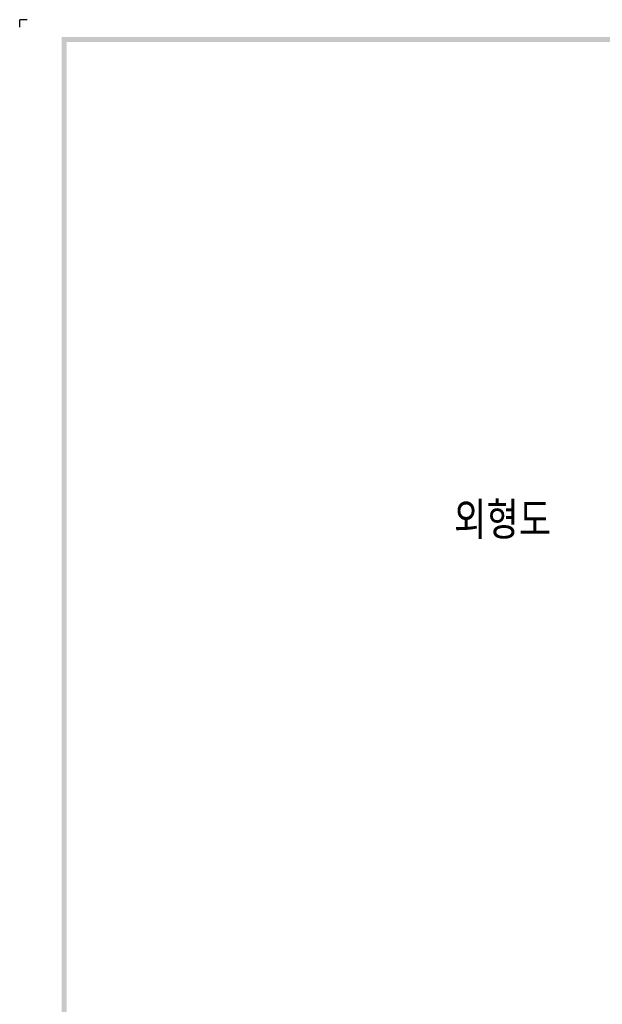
# Model space of a CAD drawing. Extents: x 2148 to 4022, y -907 to 1592.
# Tile 2 of 18: x 2366 to 2602, y 1193 to 1592. Entities that reach past the tile are written whole.
import ezdxf

# ---------------------------------------------------------------- set-up
doc = ezdxf.new("R2010")
doc.units = 0
doc.header["$LTSCALE"] = 3
doc.header["$MEASUREMENT"] = 0
doc.layers.add('di', color=3, linetype='CONTINUOUS')
doc.layers.add('dwg', color=7, linetype='CONTINUOUS')
doc.styles.get("Standard").update_dxf_attribs({"font": 'romans.shx', "height": 3, "bigfont": 'ghs.shx'})

msp = doc.modelspace()

# ---------------------------------------------------------------- linework, layer by layer
at = {"layer": 'di'}
for p in [(2369.042, 1591.84), (2366.042, 1588.84)]:
    msp.add_line(p, (2366.042, 1591.84), dxfattribs=at)
at = {"layer": 'dwg'}
for points in [[(2383.042, 1584.84), (2385.042, 1582.84), (4015.042, 1584.84), (4013.042, 1582.84)], [(2383.042, 436.84), (2385.042, 437.84), (2383.042, 1584.84), (2385.042, 1582.84)]]:
    msp.add_trace(points, dxfattribs=at)

# ---------------------------------------------------------------- texts
at = {"layer": 'di', "insert": (2541.828, 1396.683), "char_height": 15, "width": 74.93994, "attachment_point": 1}
msp.add_mtext('{\\Fromans,hgs|c129;외형도}', dxfattribs=at)

doc.saveas('drawing.dxf')
